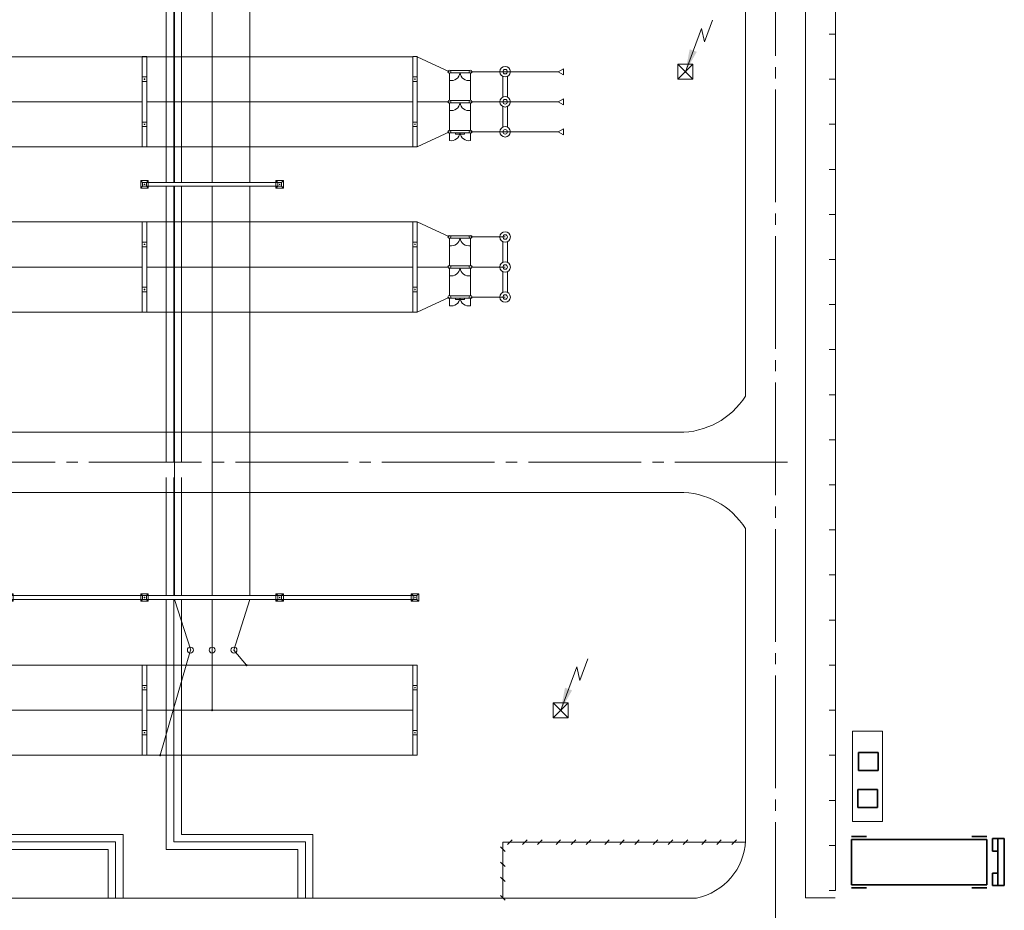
# Model space of a CAD drawing. Header units: millimetres. Extents: x 0 to 594, y 0 to 420.
# Tile 8 of 23: x 154 to 285, y 114 to 233. Entities that reach past the tile are written whole.
import ezdxf

# ---------------------------------------------------------------- set-up
doc = ezdxf.new("R2010")
doc.units = ezdxf.units.MM
for name, pattern in [('K5LT_AXLED', [19.5, 15, -1.5, 1.5, -1.5]), ('K5LT_BASIC', [0]), ('K5LT_DASHED', [6, 4, -2]), ('K5LT_THIN', [0])]:
    doc.linetypes.add(name, pattern=pattern)
doc.layers.add('лотки', color=7, linetype='Continuous')
doc.layers.add('ошиноска 110', color=2, linetype='Continuous', true_color=0xffff00)

# ---------------------------------------------------------------- blocks, each defined once
blk = doc.blocks.new('U116')
at = {"color": 4, "linetype": 'K5LT_THIN', "lineweight": 9, "true_color": 0x00ffff}
for p, q in [((241.76, 224.98), (241.76, 226.97)), ((241.76, 226.97), (243.76, 226.97)), ((243.76, 226.97), (243.76, 224.98)), ((243.76, 224.98), (241.76, 224.98))]:
    blk.add_line(p, q, dxfattribs=at)
blk = doc.blocks.new('U117')
at = {"color": 11, "linetype": 'K5LT_THIN', "lineweight": 9, "true_color": 0xff8080}
blk.add_line((0, 0), (0, 0), dxfattribs=at)
blk.add_line((0, 0), (0, 0), dxfattribs=at)
blk.add_line((0, 0), (0, 0), dxfattribs=at)
blk.add_line((0, 0), (0, 0), dxfattribs=at)
blk.add_line((0, 0), (0, 0), dxfattribs=at)
blk.add_line((0, 0), (0, 0), dxfattribs=at)
blk.add_line((0, 0), (0, 0), dxfattribs=at)
blk.add_line((0, 0), (0, 0), dxfattribs=at)
blk.add_line((0, 0), (0, 0), dxfattribs=at)
blk = doc.blocks.new('U118')
at = {"color": 11, "linetype": 'K5LT_THIN', "lineweight": 9, "true_color": 0xff8080}
blk.add_line((0, 0), (0, 0), dxfattribs=at)
blk.add_line((0, 0), (0, 0), dxfattribs=at)
blk.add_line((0, 0), (0, 0), dxfattribs=at)
blk.add_line((0, 0), (0, 0), dxfattribs=at)
blk.add_line((0, 0), (0, 0), dxfattribs=at)
blk.add_line((0, 0), (0, 0), dxfattribs=at)
blk.add_line((0, 0), (0, 0), dxfattribs=at)
blk.add_line((0, 0), (0, 0), dxfattribs=at)
blk.add_line((0, 0), (0, 0), dxfattribs=at)
blk = doc.blocks.new('U122')
at = {"color": 4, "linetype": 'K5LT_THIN', "lineweight": 9, "true_color": 0x00ffff}
for p, q in [((225.16, 139.98), (225.16, 141.97)), ((225.16, 141.97), (227.16, 141.97)), ((227.16, 141.97), (227.16, 139.98)), ((227.16, 139.98), (225.16, 139.98))]:
    blk.add_line(p, q, dxfattribs=at)
blk = doc.blocks.new('U123')
at = {"color": 11, "linetype": 'K5LT_THIN', "lineweight": 9, "true_color": 0xff8080}
blk.add_line((0, 0), (0, 0), dxfattribs=at)
blk.add_line((0, 0), (0, 0), dxfattribs=at)
blk.add_line((0, 0), (0, 0), dxfattribs=at)
blk.add_line((0, 0), (0, 0), dxfattribs=at)
blk.add_line((0, 0), (0, 0), dxfattribs=at)
blk.add_line((0, 0), (0, 0), dxfattribs=at)
blk.add_line((0, 0), (0, 0), dxfattribs=at)
blk.add_line((0, 0), (0, 0), dxfattribs=at)
blk.add_line((0, 0), (0, 0), dxfattribs=at)
blk = doc.blocks.new('U124')
at = {"color": 11, "linetype": 'K5LT_THIN', "lineweight": 9, "true_color": 0xff8080}
blk.add_line((0, 0), (0, 0), dxfattribs=at)
blk.add_line((0, 0), (0, 0), dxfattribs=at)
blk.add_line((0, 0), (0, 0), dxfattribs=at)
blk.add_line((0, 0), (0, 0), dxfattribs=at)
blk.add_line((0, 0), (0, 0), dxfattribs=at)
blk.add_line((0, 0), (0, 0), dxfattribs=at)
blk.add_line((0, 0), (0, 0), dxfattribs=at)
blk.add_line((0, 0), (0, 0), dxfattribs=at)
blk.add_line((0, 0), (0, 0), dxfattribs=at)
blk = doc.blocks.new('U136')
at = {"color": 3, "linetype": 'K5LT_BASIC', "lineweight": 35, "true_color": 0x00ff00}
for p, q in [((268.32, 130.43), (265.72, 130.43)), ((265.72, 130.43), (265.72, 128.03)), ((268.32, 128.03), (268.32, 130.43)), ((265.72, 128.03), (268.32, 128.03))]:
    blk.add_line(p, q, dxfattribs=at)
blk = doc.blocks.new('U137')
at = {"color": 3, "linetype": 'K5LT_BASIC', "lineweight": 35, "true_color": 0x00ff00}
for p, q in [((268.42, 135.36), (265.82, 135.36)), ((265.82, 135.36), (265.82, 132.96)), ((268.42, 132.96), (268.42, 135.36)), ((265.82, 132.96), (268.42, 132.96))]:
    blk.add_line(p, q, dxfattribs=at)
blk = doc.blocks.new('U138')
at = {"color": 4, "linetype": 'K5LT_THIN', "lineweight": 9, "true_color": 0x00ffff}
for p, q in [((269, 138.18), (265, 138.18)), ((265, 138.18), (265, 126.18)), ((269, 126.18), (269, 138.18)), ((265, 126.18), (269, 126.18))]:
    blk.add_line(p, q, dxfattribs=at)
blk = doc.blocks.new('U153')
at = {"color": 4, "linetype": 'K5LT_THIN', "lineweight": 9, "true_color": 0x00ffff}
for p, q in [((170.46, 215.98), (170.46, 227.98)), ((171.06, 227.98), (170.46, 227.98)), ((171.06, 227.98), (171.06, 215.98)), ((170.46, 224.68), (170.46, 225.28)), ((170.46, 225.28), (171.06, 225.28)), ((171.06, 224.68), (170.46, 224.68)), ((170.83, 224.98), (170.69, 224.98)), ((170.76, 225.05), (170.76, 224.91)), ((171.06, 225.28), (171.06, 224.68)), ((170.46, 218.68), (170.46, 219.28)), ((170.46, 219.28), (171.06, 219.28)), ((170.83, 218.98), (170.69, 218.98)), ((170.76, 219.05), (170.76, 218.91)), ((171.06, 219.28), (171.06, 218.68)), ((171.06, 218.68), (170.46, 218.68)), ((171.06, 215.98), (170.46, 215.98))]:
    blk.add_line(p, q, dxfattribs=at)
blk = doc.blocks.new('U154')
at = {"color": 4, "linetype": 'K5LT_THIN', "lineweight": 9, "true_color": 0x00ffff}
for p, q in [((206.46, 215.98), (206.46, 227.98)), ((207.06, 227.98), (206.46, 227.98)), ((207.06, 227.98), (207.06, 215.98)), ((206.46, 224.68), (206.46, 225.28)), ((206.46, 225.28), (207.06, 225.28)), ((207.06, 224.68), (206.46, 224.68)), ((206.83, 224.98), (206.69, 224.98)), ((206.76, 225.05), (206.76, 224.91)), ((207.06, 225.28), (207.06, 224.68)), ((206.46, 218.68), (206.46, 219.28)), ((206.46, 219.28), (207.06, 219.28)), ((206.83, 218.98), (206.69, 218.98)), ((206.76, 219.05), (206.76, 218.91)), ((207.06, 219.28), (207.06, 218.68)), ((207.06, 218.68), (206.46, 218.68)), ((207.06, 215.98), (206.46, 215.98))]:
    blk.add_line(p, q, dxfattribs=at)
blk = doc.blocks.new('U157')
at = {"color": 4, "linetype": 'K5LT_THIN', "lineweight": 9, "true_color": 0x00ffff}
for p, q in [((170.46, 134.98), (170.46, 146.98)), ((171.06, 146.98), (170.46, 146.98)), ((171.06, 146.98), (171.06, 134.98)), ((170.46, 143.68), (170.46, 144.28)), ((170.46, 144.28), (171.06, 144.28)), ((171.06, 144.28), (171.06, 143.68)), ((171.06, 143.68), (170.46, 143.68)), ((170.83, 143.98), (170.69, 143.98)), ((170.76, 144.05), (170.76, 143.91)), ((170.46, 137.68), (170.46, 138.28)), ((170.46, 138.28), (171.06, 138.28)), ((171.06, 137.68), (170.46, 137.68)), ((170.83, 137.98), (170.69, 137.98)), ((170.76, 138.05), (170.76, 137.91)), ((171.06, 138.28), (171.06, 137.68)), ((171.06, 134.98), (170.46, 134.98))]:
    blk.add_line(p, q, dxfattribs=at)
blk = doc.blocks.new('U158')
at = {"color": 4, "linetype": 'K5LT_THIN', "lineweight": 9, "true_color": 0x00ffff}
for p, q in [((206.46, 134.98), (206.46, 146.98)), ((207.06, 146.98), (206.46, 146.98)), ((207.06, 146.98), (207.06, 134.98)), ((206.46, 143.68), (206.46, 144.28)), ((206.46, 144.28), (207.06, 144.28)), ((207.06, 144.28), (207.06, 143.68)), ((207.06, 143.68), (206.46, 143.68)), ((206.83, 143.98), (206.69, 143.98)), ((206.76, 144.05), (206.76, 143.91)), ((206.46, 137.68), (206.46, 138.28)), ((206.46, 138.28), (207.06, 138.28)), ((207.06, 137.68), (206.46, 137.68)), ((206.83, 137.98), (206.69, 137.98)), ((206.76, 138.05), (206.76, 137.91)), ((207.06, 138.28), (207.06, 137.68)), ((207.06, 134.98), (206.46, 134.98))]:
    blk.add_line(p, q, dxfattribs=at)
blk = doc.blocks.new('U269')
at = {"color": 4, "linetype": 'K5LT_THIN', "lineweight": 9, "true_color": 0x00ffff}
for p, q in [((170.46, 193.98), (170.46, 205.98)), ((171.06, 205.98), (170.46, 205.98)), ((171.06, 205.98), (171.06, 193.98)), ((170.46, 202.68), (170.46, 203.28)), ((170.46, 203.28), (171.06, 203.28)), ((171.06, 203.28), (171.06, 202.68)), ((171.06, 202.68), (170.46, 202.68)), ((170.83, 202.98), (170.69, 202.98)), ((170.76, 203.05), (170.76, 202.91)), ((170.46, 196.68), (170.46, 197.28)), ((170.46, 197.28), (171.06, 197.28)), ((171.06, 196.68), (170.46, 196.68)), ((170.83, 196.98), (170.69, 196.98)), ((170.76, 197.05), (170.76, 196.91)), ((171.06, 197.28), (171.06, 196.68)), ((171.06, 193.98), (170.46, 193.98))]:
    blk.add_line(p, q, dxfattribs=at)
blk = doc.blocks.new('U270')
at = {"color": 4, "linetype": 'K5LT_THIN', "lineweight": 9, "true_color": 0x00ffff}
for p, q in [((206.46, 193.98), (206.46, 205.98)), ((207.06, 205.98), (206.46, 205.98)), ((207.06, 205.98), (207.06, 193.98)), ((206.46, 202.68), (206.46, 203.28)), ((206.46, 203.28), (207.06, 203.28)), ((207.06, 203.28), (207.06, 202.68)), ((207.06, 202.68), (206.46, 202.68)), ((206.83, 202.98), (206.69, 202.98)), ((206.76, 203.05), (206.76, 202.91)), ((206.46, 196.68), (206.46, 197.28)), ((206.46, 197.28), (207.06, 197.28)), ((207.06, 196.68), (206.46, 196.68)), ((206.83, 196.98), (206.69, 196.98)), ((206.76, 197.05), (206.76, 196.91)), ((207.06, 197.28), (207.06, 196.68)), ((207.06, 193.98), (206.46, 193.98))]:
    blk.add_line(p, q, dxfattribs=at)
blk = doc.blocks.new('U318')
at = {"color": 4, "linetype": 'K5LT_THIN', "lineweight": 9, "true_color": 0x00ffff}
for p, q in [((170.51, 211.23), (170.26, 211.48)), ((170.51, 211.23), (170.26, 211.48)), ((171.26, 211.48), (170.26, 211.48)), ((170.26, 211.48), (170.26, 210.98)), ((171.26, 211.48), (170.26, 211.48)), ((170.26, 211.48), (170.26, 211.23)), ((188.51, 211.23), (170.51, 211.23)), ((171.01, 211.23), (170.51, 211.23)), ((170.51, 211.23), (170.51, 210.73)), ((171.01, 211.23), (170.51, 211.23)), ((170.51, 211.23), (170.51, 210.73)), ((170.76, 211.05), (170.76, 210.91)), ((170.76, 211.05), (170.76, 210.91)), ((171.01, 211.23), (171.26, 211.48)), ((171.01, 211.23), (171.26, 211.48)), ((171.01, 210.73), (171.01, 211.23)), ((171.01, 210.73), (171.01, 211.23)), ((171.26, 211.23), (171.26, 211.48)), ((171.26, 210.48), (171.26, 211.48)), ((188.51, 211.23), (188.26, 211.48)), ((189.26, 211.48), (188.26, 211.48)), ((188.26, 211.48), (188.26, 211.23)), ((188.51, 211.23), (188.26, 211.48)), ((188.51, 211.23), (188.26, 211.48)), ((189.26, 211.48), (188.26, 211.48)), ((188.26, 211.48), (188.26, 210.98)), ((189.26, 211.48), (188.26, 211.48)), ((188.26, 211.48), (188.26, 211.23)), ((188.51, 211.23), (188.26, 211.48)), ((188.51, 211.23), (188.26, 211.48)), ((189.26, 211.48), (188.26, 211.48)), ((188.26, 211.48), (188.26, 210.98)), ((189.26, 211.48), (188.26, 211.48)), ((188.26, 211.48), (188.26, 211.23)), ((189.01, 211.23), (188.51, 211.23)), ((188.51, 211.23), (188.51, 210.73)), ((189.01, 211.23), (188.51, 211.23)), ((188.51, 211.23), (188.51, 210.73)), ((189.01, 211.23), (188.51, 211.23)), ((188.51, 211.23), (188.51, 210.73)), ((189.01, 211.23), (188.51, 211.23)), ((188.51, 211.23), (188.51, 210.73)), ((189.01, 211.23), (188.51, 211.23)), ((188.51, 211.23), (188.51, 210.73)), ((188.76, 211.05), (188.76, 210.91)), ((188.76, 211.05), (188.76, 210.91)), ((188.76, 211.05), (188.76, 210.91)), ((188.76, 211.05), (188.76, 210.91)), ((188.76, 211.05), (188.76, 210.91)), ((189.01, 211.23), (189.26, 211.48)), ((189.01, 211.23), (189.26, 211.48)), ((189.01, 211.23), (189.26, 211.48)), ((189.01, 211.23), (189.26, 211.48)), ((189.01, 211.23), (189.26, 211.48)), ((189.01, 210.73), (189.01, 211.23)), ((189.01, 210.73), (189.01, 211.23)), ((189.01, 210.73), (189.01, 211.23)), ((189.01, 210.73), (189.01, 211.23)), ((189.01, 210.73), (189.01, 211.23)), ((189.26, 210.48), (189.26, 211.48)), ((189.26, 211.23), (189.26, 211.48)), ((189.26, 210.48), (189.26, 211.48)), ((189.26, 211.23), (189.26, 211.48)), ((189.26, 210.48), (189.26, 211.48)), ((170.26, 210.98), (170.26, 210.48)), ((170.51, 210.73), (170.26, 210.48)), ((170.51, 210.73), (170.26, 210.48)), ((170.26, 210.73), (170.26, 210.48)), ((170.26, 210.48), (171.26, 210.48)), ((170.51, 210.73), (188.51, 210.73)), ((170.51, 210.73), (171.01, 210.73)), ((170.51, 210.73), (171.01, 210.73)), ((170.83, 210.98), (170.69, 210.98)), ((170.83, 210.98), (170.69, 210.98)), ((171.01, 210.73), (171.26, 210.48)), ((171.01, 210.73), (171.26, 210.48)), ((171.26, 210.48), (171.26, 210.73)), ((188.26, 210.98), (188.26, 210.48)), ((188.26, 210.98), (188.26, 210.48)), ((188.51, 210.73), (188.26, 210.48)), ((188.26, 210.73), (188.26, 210.48)), ((188.51, 210.73), (188.26, 210.48)), ((188.51, 210.73), (188.26, 210.48)), ((188.26, 210.73), (188.26, 210.48)), ((188.51, 210.73), (188.26, 210.48)), ((188.51, 210.73), (188.26, 210.48)), ((188.26, 210.73), (188.26, 210.48)), ((188.26, 210.48), (189.26, 210.48)), ((188.26, 210.48), (189.26, 210.48)), ((188.26, 210.48), (189.26, 210.48)), ((188.26, 210.48), (189.26, 210.48)), ((188.26, 210.48), (189.26, 210.48)), ((188.51, 210.73), (189.01, 210.73)), ((188.51, 210.73), (189.01, 210.73)), ((188.51, 210.73), (189.01, 210.73)), ((188.51, 210.73), (189.01, 210.73)), ((188.51, 210.73), (189.01, 210.73)), ((188.83, 210.98), (188.69, 210.98)), ((188.83, 210.98), (188.69, 210.98)), ((188.83, 210.98), (188.69, 210.98)), ((188.83, 210.98), (188.69, 210.98)), ((188.83, 210.98), (188.69, 210.98)), ((189.01, 210.73), (189.26, 210.48)), ((189.01, 210.73), (189.26, 210.48)), ((189.01, 210.73), (189.26, 210.48)), ((189.01, 210.73), (189.26, 210.48)), ((189.01, 210.73), (189.26, 210.48)), ((189.26, 210.48), (189.26, 210.73)), ((189.26, 210.48), (189.26, 210.73))]:
    blk.add_line(p, q, dxfattribs=at)
blk = doc.blocks.new('U319')
at = {"color": 4, "linetype": 'K5LT_THIN', "lineweight": 9, "true_color": 0x00ffff}
for p, q in [((188.51, 156.23), (188.26, 156.48)), ((188.51, 156.23), (188.26, 156.48)), ((189.26, 156.48), (188.26, 156.48)), ((188.26, 156.48), (188.26, 155.98)), ((189.26, 156.48), (188.26, 156.48)), ((188.26, 156.48), (188.26, 156.23)), ((188.26, 155.98), (188.26, 155.48)), ((206.51, 156.23), (188.51, 156.23)), ((189.01, 156.23), (188.51, 156.23)), ((188.51, 156.23), (188.51, 155.73)), ((189.01, 156.23), (188.51, 156.23)), ((188.51, 156.23), (188.51, 155.73)), ((188.83, 155.98), (188.69, 155.98)), ((188.83, 155.98), (188.69, 155.98)), ((188.76, 156.05), (188.76, 155.91)), ((188.76, 156.05), (188.76, 155.91)), ((189.01, 156.23), (189.26, 156.48)), ((189.01, 156.23), (189.26, 156.48)), ((189.01, 155.73), (189.01, 156.23)), ((189.01, 155.73), (189.01, 156.23)), ((189.26, 156.23), (189.26, 156.48)), ((189.26, 155.48), (189.26, 156.48)), ((206.51, 156.23), (206.26, 156.48)), ((207.26, 156.48), (206.26, 156.48)), ((206.26, 156.48), (206.26, 156.23)), ((206.51, 156.23), (206.26, 156.48)), ((206.51, 156.23), (206.26, 156.48)), ((207.26, 156.48), (206.26, 156.48)), ((206.26, 156.48), (206.26, 155.98)), ((207.26, 156.48), (206.26, 156.48)), ((206.26, 156.48), (206.26, 156.23)), ((206.51, 156.23), (206.26, 156.48)), ((206.51, 156.23), (206.26, 156.48)), ((207.26, 156.48), (206.26, 156.48)), ((206.26, 156.48), (206.26, 155.98)), ((207.26, 156.48), (206.26, 156.48)), ((206.26, 156.48), (206.26, 156.23)), ((206.26, 155.98), (206.26, 155.48)), ((206.26, 155.98), (206.26, 155.48)), ((207.01, 156.23), (206.51, 156.23)), ((206.51, 156.23), (206.51, 155.73)), ((207.01, 156.23), (206.51, 156.23)), ((206.51, 156.23), (206.51, 155.73)), ((207.01, 156.23), (206.51, 156.23)), ((206.51, 156.23), (206.51, 155.73)), ((207.01, 156.23), (206.51, 156.23)), ((206.51, 156.23), (206.51, 155.73)), ((207.01, 156.23), (206.51, 156.23)), ((206.51, 156.23), (206.51, 155.73)), ((206.83, 155.98), (206.69, 155.98)), ((206.83, 155.98), (206.69, 155.98)), ((206.83, 155.98), (206.69, 155.98)), ((206.83, 155.98), (206.69, 155.98)), ((206.83, 155.98), (206.69, 155.98)), ((206.76, 156.05), (206.76, 155.91)), ((206.76, 156.05), (206.76, 155.91)), ((206.76, 156.05), (206.76, 155.91)), ((206.76, 156.05), (206.76, 155.91)), ((206.76, 156.05), (206.76, 155.91)), ((207.01, 156.23), (207.26, 156.48)), ((207.01, 156.23), (207.26, 156.48)), ((207.01, 156.23), (207.26, 156.48)), ((207.01, 156.23), (207.26, 156.48)), ((207.01, 156.23), (207.26, 156.48)), ((207.01, 155.73), (207.01, 156.23)), ((207.01, 155.73), (207.01, 156.23)), ((207.01, 155.73), (207.01, 156.23)), ((207.01, 155.73), (207.01, 156.23)), ((207.01, 155.73), (207.01, 156.23)), ((207.26, 155.48), (207.26, 156.48)), ((207.26, 156.23), (207.26, 156.48)), ((207.26, 155.48), (207.26, 156.48)), ((207.26, 156.23), (207.26, 156.48)), ((207.26, 155.48), (207.26, 156.48)), ((188.51, 155.73), (188.26, 155.48)), ((188.51, 155.73), (188.26, 155.48)), ((188.26, 155.73), (188.26, 155.48)), ((188.26, 155.48), (189.26, 155.48)), ((188.51, 155.73), (206.51, 155.73)), ((188.51, 155.73), (189.01, 155.73)), ((188.51, 155.73), (189.01, 155.73)), ((189.01, 155.73), (189.26, 155.48)), ((189.01, 155.73), (189.26, 155.48)), ((189.26, 155.48), (189.26, 155.73)), ((206.51, 155.73), (206.26, 155.48)), ((206.26, 155.73), (206.26, 155.48)), ((206.51, 155.73), (206.26, 155.48)), ((206.51, 155.73), (206.26, 155.48)), ((206.26, 155.73), (206.26, 155.48)), ((206.51, 155.73), (206.26, 155.48)), ((206.51, 155.73), (206.26, 155.48)), ((206.26, 155.73), (206.26, 155.48)), ((206.26, 155.48), (207.26, 155.48)), ((206.26, 155.48), (207.26, 155.48)), ((206.26, 155.48), (207.26, 155.48)), ((206.26, 155.48), (207.26, 155.48)), ((206.26, 155.48), (207.26, 155.48)), ((206.51, 155.73), (207.01, 155.73)), ((206.51, 155.73), (207.01, 155.73)), ((206.51, 155.73), (207.01, 155.73)), ((206.51, 155.73), (207.01, 155.73)), ((206.51, 155.73), (207.01, 155.73)), ((207.01, 155.73), (207.26, 155.48)), ((207.01, 155.73), (207.26, 155.48)), ((207.01, 155.73), (207.26, 155.48)), ((207.01, 155.73), (207.26, 155.48)), ((207.01, 155.73), (207.26, 155.48)), ((207.26, 155.48), (207.26, 155.73)), ((207.26, 155.48), (207.26, 155.73))]:
    blk.add_line(p, q, dxfattribs=at)
blk = doc.blocks.new('U320')
at = {"color": 4, "linetype": 'K5LT_THIN', "lineweight": 9, "true_color": 0x00ffff}
for p, q in [((170.51, 156.23), (170.26, 156.48)), ((170.51, 156.23), (170.26, 156.48)), ((171.26, 156.48), (170.26, 156.48)), ((170.26, 156.48), (170.26, 155.98)), ((171.26, 156.48), (170.26, 156.48)), ((170.26, 156.48), (170.26, 156.23)), ((170.26, 155.98), (170.26, 155.48)), ((188.51, 156.23), (170.51, 156.23)), ((171.01, 156.23), (170.51, 156.23)), ((170.51, 156.23), (170.51, 155.73)), ((171.01, 156.23), (170.51, 156.23)), ((170.51, 156.23), (170.51, 155.73)), ((170.83, 155.98), (170.69, 155.98)), ((170.83, 155.98), (170.69, 155.98)), ((170.76, 156.05), (170.76, 155.91)), ((170.76, 156.05), (170.76, 155.91)), ((171.01, 156.23), (171.26, 156.48)), ((171.01, 156.23), (171.26, 156.48)), ((171.01, 155.73), (171.01, 156.23)), ((171.01, 155.73), (171.01, 156.23)), ((171.26, 156.23), (171.26, 156.48)), ((171.26, 155.48), (171.26, 156.48)), ((188.51, 156.23), (188.26, 156.48)), ((189.26, 156.48), (188.26, 156.48)), ((188.26, 156.48), (188.26, 156.23)), ((188.51, 156.23), (188.26, 156.48)), ((188.51, 156.23), (188.26, 156.48)), ((189.26, 156.48), (188.26, 156.48)), ((188.26, 156.48), (188.26, 155.98)), ((189.26, 156.48), (188.26, 156.48)), ((188.26, 156.48), (188.26, 156.23)), ((188.51, 156.23), (188.26, 156.48)), ((188.51, 156.23), (188.26, 156.48)), ((189.26, 156.48), (188.26, 156.48)), ((188.26, 156.48), (188.26, 155.98)), ((189.26, 156.48), (188.26, 156.48)), ((188.26, 156.48), (188.26, 156.23)), ((188.26, 155.98), (188.26, 155.48)), ((188.26, 155.98), (188.26, 155.48)), ((189.01, 156.23), (188.51, 156.23)), ((188.51, 156.23), (188.51, 155.73)), ((189.01, 156.23), (188.51, 156.23)), ((188.51, 156.23), (188.51, 155.73)), ((189.01, 156.23), (188.51, 156.23)), ((188.51, 156.23), (188.51, 155.73)), ((189.01, 156.23), (188.51, 156.23)), ((188.51, 156.23), (188.51, 155.73)), ((189.01, 156.23), (188.51, 156.23)), ((188.51, 156.23), (188.51, 155.73)), ((188.83, 155.98), (188.69, 155.98)), ((188.83, 155.98), (188.69, 155.98)), ((188.83, 155.98), (188.69, 155.98)), ((188.83, 155.98), (188.69, 155.98)), ((188.83, 155.98), (188.69, 155.98)), ((188.76, 156.05), (188.76, 155.91)), ((188.76, 156.05), (188.76, 155.91)), ((188.76, 156.05), (188.76, 155.91)), ((188.76, 156.05), (188.76, 155.91)), ((188.76, 156.05), (188.76, 155.91)), ((189.01, 156.23), (189.26, 156.48)), ((189.01, 156.23), (189.26, 156.48)), ((189.01, 156.23), (189.26, 156.48)), ((189.01, 156.23), (189.26, 156.48)), ((189.01, 156.23), (189.26, 156.48)), ((189.01, 155.73), (189.01, 156.23)), ((189.01, 155.73), (189.01, 156.23)), ((189.01, 155.73), (189.01, 156.23)), ((189.01, 155.73), (189.01, 156.23)), ((189.01, 155.73), (189.01, 156.23)), ((189.26, 155.48), (189.26, 156.48)), ((189.26, 156.23), (189.26, 156.48)), ((189.26, 155.48), (189.26, 156.48)), ((189.26, 156.23), (189.26, 156.48)), ((189.26, 155.48), (189.26, 156.48)), ((170.51, 155.73), (170.26, 155.48)), ((170.51, 155.73), (170.26, 155.48)), ((170.26, 155.73), (170.26, 155.48)), ((170.26, 155.48), (171.26, 155.48)), ((170.51, 155.73), (188.51, 155.73)), ((170.51, 155.73), (171.01, 155.73)), ((170.51, 155.73), (171.01, 155.73)), ((171.01, 155.73), (171.26, 155.48)), ((171.01, 155.73), (171.26, 155.48)), ((171.26, 155.48), (171.26, 155.73)), ((188.51, 155.73), (188.26, 155.48)), ((188.26, 155.73), (188.26, 155.48)), ((188.51, 155.73), (188.26, 155.48)), ((188.51, 155.73), (188.26, 155.48)), ((188.26, 155.73), (188.26, 155.48)), ((188.51, 155.73), (188.26, 155.48)), ((188.51, 155.73), (188.26, 155.48)), ((188.26, 155.73), (188.26, 155.48)), ((188.26, 155.48), (189.26, 155.48)), ((188.26, 155.48), (189.26, 155.48)), ((188.26, 155.48), (189.26, 155.48)), ((188.26, 155.48), (189.26, 155.48)), ((188.26, 155.48), (189.26, 155.48)), ((188.51, 155.73), (189.01, 155.73)), ((188.51, 155.73), (189.01, 155.73)), ((188.51, 155.73), (189.01, 155.73)), ((188.51, 155.73), (189.01, 155.73)), ((188.51, 155.73), (189.01, 155.73)), ((189.01, 155.73), (189.26, 155.48)), ((189.01, 155.73), (189.26, 155.48)), ((189.01, 155.73), (189.26, 155.48)), ((189.01, 155.73), (189.26, 155.48)), ((189.01, 155.73), (189.26, 155.48)), ((189.26, 155.48), (189.26, 155.73)), ((189.26, 155.48), (189.26, 155.73))]:
    blk.add_line(p, q, dxfattribs=at)
blk = doc.blocks.new('U321')
at = {"color": 4, "linetype": 'K5LT_THIN', "lineweight": 9, "true_color": 0x00ffff}
for p, q in [((152.51, 156.23), (152.26, 156.48)), ((152.51, 156.23), (152.26, 156.48)), ((153.26, 156.48), (152.26, 156.48)), ((152.26, 156.48), (152.26, 155.98)), ((153.26, 156.48), (152.26, 156.48)), ((152.26, 156.48), (152.26, 156.23)), ((152.26, 155.98), (152.26, 155.48)), ((170.51, 156.23), (152.51, 156.23)), ((153.01, 156.23), (152.51, 156.23)), ((152.51, 156.23), (152.51, 155.73)), ((153.01, 156.23), (152.51, 156.23)), ((152.51, 156.23), (152.51, 155.73)), ((152.83, 155.98), (152.69, 155.98)), ((152.83, 155.98), (152.69, 155.98)), ((152.76, 156.05), (152.76, 155.91)), ((152.76, 156.05), (152.76, 155.91)), ((153.01, 156.23), (153.26, 156.48)), ((153.01, 156.23), (153.26, 156.48)), ((153.01, 155.73), (153.01, 156.23)), ((153.01, 155.73), (153.01, 156.23)), ((153.26, 156.23), (153.26, 156.48)), ((153.26, 155.48), (153.26, 156.48)), ((170.51, 156.23), (170.26, 156.48)), ((171.26, 156.48), (170.26, 156.48)), ((170.26, 156.48), (170.26, 156.23)), ((170.51, 156.23), (170.26, 156.48)), ((170.51, 156.23), (170.26, 156.48)), ((171.26, 156.48), (170.26, 156.48)), ((170.26, 156.48), (170.26, 155.98)), ((171.26, 156.48), (170.26, 156.48)), ((170.26, 156.48), (170.26, 156.23)), ((170.51, 156.23), (170.26, 156.48)), ((170.51, 156.23), (170.26, 156.48)), ((171.26, 156.48), (170.26, 156.48)), ((170.26, 156.48), (170.26, 155.98)), ((171.26, 156.48), (170.26, 156.48)), ((170.26, 156.48), (170.26, 156.23)), ((170.26, 155.98), (170.26, 155.48)), ((170.26, 155.98), (170.26, 155.48)), ((171.01, 156.23), (170.51, 156.23)), ((170.51, 156.23), (170.51, 155.73)), ((171.01, 156.23), (170.51, 156.23)), ((170.51, 156.23), (170.51, 155.73)), ((171.01, 156.23), (170.51, 156.23)), ((170.51, 156.23), (170.51, 155.73)), ((171.01, 156.23), (170.51, 156.23)), ((170.51, 156.23), (170.51, 155.73)), ((171.01, 156.23), (170.51, 156.23)), ((170.51, 156.23), (170.51, 155.73)), ((170.83, 155.98), (170.69, 155.98)), ((170.83, 155.98), (170.69, 155.98)), ((170.83, 155.98), (170.69, 155.98)), ((170.83, 155.98), (170.69, 155.98)), ((170.83, 155.98), (170.69, 155.98)), ((170.76, 156.05), (170.76, 155.91)), ((170.76, 156.05), (170.76, 155.91)), ((170.76, 156.05), (170.76, 155.91)), ((170.76, 156.05), (170.76, 155.91)), ((170.76, 156.05), (170.76, 155.91)), ((171.01, 156.23), (171.26, 156.48)), ((171.01, 156.23), (171.26, 156.48)), ((171.01, 156.23), (171.26, 156.48)), ((171.01, 156.23), (171.26, 156.48)), ((171.01, 156.23), (171.26, 156.48)), ((171.01, 155.73), (171.01, 156.23)), ((171.01, 155.73), (171.01, 156.23)), ((171.01, 155.73), (171.01, 156.23)), ((171.01, 155.73), (171.01, 156.23)), ((171.01, 155.73), (171.01, 156.23)), ((171.26, 155.48), (171.26, 156.48)), ((171.26, 156.23), (171.26, 156.48)), ((171.26, 155.48), (171.26, 156.48)), ((171.26, 156.23), (171.26, 156.48)), ((171.26, 155.48), (171.26, 156.48)), ((152.51, 155.73), (152.26, 155.48)), ((152.51, 155.73), (152.26, 155.48)), ((152.26, 155.73), (152.26, 155.48)), ((152.26, 155.48), (153.26, 155.48)), ((152.51, 155.73), (170.51, 155.73)), ((152.51, 155.73), (153.01, 155.73)), ((152.51, 155.73), (153.01, 155.73)), ((153.01, 155.73), (153.26, 155.48)), ((153.01, 155.73), (153.26, 155.48)), ((153.26, 155.48), (153.26, 155.73)), ((170.51, 155.73), (170.26, 155.48)), ((170.26, 155.73), (170.26, 155.48)), ((170.51, 155.73), (170.26, 155.48)), ((170.51, 155.73), (170.26, 155.48)), ((170.26, 155.73), (170.26, 155.48)), ((170.51, 155.73), (170.26, 155.48)), ((170.51, 155.73), (170.26, 155.48)), ((170.26, 155.73), (170.26, 155.48)), ((170.26, 155.48), (171.26, 155.48)), ((170.26, 155.48), (171.26, 155.48)), ((170.26, 155.48), (171.26, 155.48)), ((170.26, 155.48), (171.26, 155.48)), ((170.26, 155.48), (171.26, 155.48)), ((170.51, 155.73), (171.01, 155.73)), ((170.51, 155.73), (171.01, 155.73)), ((170.51, 155.73), (171.01, 155.73)), ((170.51, 155.73), (171.01, 155.73)), ((170.51, 155.73), (171.01, 155.73)), ((171.01, 155.73), (171.26, 155.48)), ((171.01, 155.73), (171.26, 155.48)), ((171.01, 155.73), (171.26, 155.48)), ((171.01, 155.73), (171.26, 155.48)), ((171.01, 155.73), (171.26, 155.48)), ((171.26, 155.48), (171.26, 155.73)), ((171.26, 155.48), (171.26, 155.73))]:
    blk.add_line(p, q, dxfattribs=at)
blk = doc.blocks.new('U325')
at = {"color": 4, "linetype": 'K5LT_THIN', "lineweight": 9, "true_color": 0x00ffff}
for p, q in [((211.36, 221.78), (211.36, 220.81)), ((214.04, 222.13), (211.49, 222.13)), ((211.5, 221.83), (214.03, 221.83)), ((214.16, 221.78), (214.16, 220.81))]:
    blk.add_line(p, q, dxfattribs=at)
for centre, radius, start, end in [((211.36, 221.98), 0.2, 0, 180), ((211.36, 221.98), 0.2, 180, 0), ((211.58, 221.99), 1.2, 259.8672, 352.145), ((213.95, 221.99), 1.2, 187.855, 280.1513), ((214.16, 221.98), 0.2, 0, 180), ((214.16, 221.98), 0.2, 180, 0)]:
    blk.add_arc(centre, radius, start, end, dxfattribs=at)
blk = doc.blocks.new('U326')
at = {"color": 4, "linetype": 'K5LT_THIN', "lineweight": 9, "true_color": 0x00ffff}
for p, q in [((211.36, 217.78), (211.36, 216.81)), ((214.04, 218.13), (211.49, 218.13)), ((211.5, 217.83), (214.03, 217.83)), ((212.16, 217.66), (212.16, 217.83)), ((213.36, 217.66), (212.16, 217.66)), ((213.36, 217.83), (213.36, 217.66)), ((214.16, 217.78), (214.16, 216.81))]:
    blk.add_line(p, q, dxfattribs=at)
for centre, radius, start, end in [((211.36, 217.98), 0.2, 0, 180), ((211.36, 217.98), 0.2, 180, 0), ((211.58, 217.99), 1.2, 259.8672, 352.145), ((213.95, 217.99), 1.2, 187.855, 280.1513), ((214.16, 217.98), 0.2, 0, 180), ((214.16, 217.98), 0.2, 180, 0)]:
    blk.add_arc(centre, radius, start, end, dxfattribs=at)
blk = doc.blocks.new('U327')
at = {"color": 4, "linetype": 'K5LT_THIN', "lineweight": 9, "true_color": 0x00ffff}
for p, q in [((211.36, 225.78), (211.36, 224.81)), ((214.04, 226.13), (211.49, 226.13)), ((211.5, 225.83), (214.03, 225.83)), ((214.16, 225.78), (214.16, 224.81))]:
    blk.add_line(p, q, dxfattribs=at)
for centre, radius, start, end in [((211.36, 225.98), 0.2, 0, 180), ((211.36, 225.98), 0.2, 180, 0), ((211.58, 225.99), 1.2, 259.8672, 352.145), ((213.95, 225.99), 1.2, 187.855, 280.1513), ((214.16, 225.98), 0.2, 0, 180), ((214.16, 225.98), 0.2, 180, 0)]:
    blk.add_arc(centre, radius, start, end, dxfattribs=at)
blk = doc.blocks.new('U328')
at = {"color": 4, "linetype": 'K5LT_THIN', "lineweight": 9, "true_color": 0x00ffff}
for p, q in [((211.36, 199.78), (211.36, 198.81)), ((214.04, 200.13), (211.49, 200.13)), ((211.5, 199.83), (214.03, 199.83)), ((214.16, 199.78), (214.16, 198.81))]:
    blk.add_line(p, q, dxfattribs=at)
for centre, radius, start, end in [((211.36, 199.98), 0.2, 0, 180), ((211.36, 199.98), 0.2, 180, 0), ((211.58, 199.99), 1.2, 259.8672, 352.145), ((213.95, 199.99), 1.2, 187.855, 280.1513), ((214.16, 199.98), 0.2, 0, 180), ((214.16, 199.98), 0.2, 180, 0)]:
    blk.add_arc(centre, radius, start, end, dxfattribs=at)
blk = doc.blocks.new('U329')
at = {"color": 4, "linetype": 'K5LT_THIN', "lineweight": 9, "true_color": 0x00ffff}
for p, q in [((211.36, 195.78), (211.36, 194.81)), ((214.04, 196.13), (211.49, 196.13)), ((211.5, 195.83), (214.03, 195.83)), ((212.16, 195.66), (212.16, 195.83)), ((213.36, 195.66), (212.16, 195.66)), ((213.36, 195.83), (213.36, 195.66)), ((214.16, 195.78), (214.16, 194.81))]:
    blk.add_line(p, q, dxfattribs=at)
for centre, radius, start, end in [((211.36, 195.98), 0.2, 0, 180), ((211.36, 195.98), 0.2, 180, 0), ((211.58, 195.99), 1.2, 259.8672, 352.145), ((213.95, 195.99), 1.2, 187.855, 280.1513), ((214.16, 195.98), 0.2, 0, 180), ((214.16, 195.98), 0.2, 180, 0)]:
    blk.add_arc(centre, radius, start, end, dxfattribs=at)
blk = doc.blocks.new('U330')
at = {"color": 4, "linetype": 'K5LT_THIN', "lineweight": 9, "true_color": 0x00ffff}
for p, q in [((211.36, 203.78), (211.36, 202.81)), ((214.04, 204.13), (211.49, 204.13)), ((211.5, 203.83), (214.03, 203.83)), ((214.16, 203.78), (214.16, 202.81))]:
    blk.add_line(p, q, dxfattribs=at)
for centre, radius, start, end in [((211.36, 203.98), 0.2, 0, 180), ((211.36, 203.98), 0.2, 180, 0), ((211.58, 203.99), 1.2, 259.8672, 352.145), ((213.95, 203.99), 1.2, 187.855, 280.1513), ((214.16, 203.98), 0.2, 0, 180), ((214.16, 203.98), 0.2, 180, 0)]:
    blk.add_arc(centre, radius, start, end, dxfattribs=at)
blk = doc.blocks.new('U342')
at = {"color": 3, "linetype": 'K5LT_BASIC', "lineweight": 35, "true_color": 0x00ff00}
for p, q in [((264.88, 124.15), (266.88, 124.15)), ((282.88, 123.75), (264.88, 123.75)), ((264.88, 123.75), (264.88, 117.75)), ((282.88, 124.15), (280.88, 124.15)), ((282.88, 117.75), (282.88, 123.75)), ((264.88, 117.75), (282.88, 117.75)), ((264.88, 117.35), (266.88, 117.35)), ((282.88, 117.35), (280.88, 117.35))]:
    blk.add_line(p, q, dxfattribs=at)
blk = doc.blocks.new('U343')
at = {"color": 3, "linetype": 'K5LT_BASIC', "lineweight": 35, "true_color": 0x00ff00}
for p, q in [((283.65, 123.88), (283.65, 122.21)), ((284.34, 123.88), (283.65, 123.88)), ((284.34, 123.88), (284.34, 117.63)), ((285.21, 123.88), (284.34, 123.88)), ((284.34, 122.21), (284.34, 123.88)), ((285.21, 117.63), (285.21, 123.88)), ((283.65, 122.21), (284.34, 122.21)), ((283.65, 117.63), (283.65, 119.3)), ((283.65, 119.3), (284.34, 119.3)), ((284.34, 119.3), (284.34, 117.63)), ((284.34, 117.63), (283.65, 117.63)), ((284.34, 117.63), (285.21, 117.63))]:
    blk.add_line(p, q, dxfattribs=at)

msp = doc.modelspace()

# ---------------------------------------------------------------- hatches: boundary and pattern name
at = {"true_color": 0x070000}
for points in [[(242.764754, 225.976997), (244.277499, 228.621127), (243.33424, 228.969572)], [(226.164754, 140.976997), (227.677499, 143.621127), (226.73424, 143.969572)]]:
    msp.add_hatch(color=18, dxfattribs=at).paths.add_polyline_path(points)

# ---------------------------------------------------------------- linework, layer by layer
at = {"color": 4, "linetype": 'K5LT_THIN', "lineweight": 9, "true_color": 0x00ffff}
for p, q in [((262.764754, 352.976984), (262.764754, 116.976984)), ((258.764754, 116.007537), (258.764754, 283.740496)), ((250.764754, 283.079347), (250.764754, 182.796997)), ((245.301009, 229.934344), (246.36647, 232.818601)), ((242.764754, 225.976997), (244.895676, 231.74551)), ((244.895676, 231.74551), (245.301009, 229.934344)), ((261.904754, 230.976984), (262.764754, 230.976984)), ((261.904754, 230.976984), (262.764754, 230.976984)), ((243.764754, 226.972997), (241.764754, 224.980997)), ((241.764754, 226.972997), (243.764754, 224.980997)), ((226.52217, 226.376997), (225.829017, 225.976997)), ((226.52217, 225.576997), (225.829017, 225.976997)), ((226.52217, 225.976997), (226.52217, 226.376997)), ((226.52217, 225.976997), (226.52217, 225.576997)), ((211.364896, 224.812685), (211.364896, 222.176997)), ((214.164896, 224.812753), (214.164896, 222.176997)), ((218.463026, 225.345365), (218.463026, 222.60863)), ((219.066482, 225.345365), (219.066482, 222.60863)), ((261.904754, 224.976984), (262.764754, 224.976984)), ((261.904754, 224.976984), (262.764754, 224.976984)), ((226.520869, 222.376997), (225.827715, 221.976997)), ((226.520869, 221.576997), (225.827715, 221.976997)), ((226.520869, 221.976997), (226.520869, 222.376997)), ((226.520869, 221.976997), (226.520869, 221.576997)), ((211.364896, 220.812685), (211.364896, 218.176997)), ((214.164896, 220.812753), (214.164896, 218.176997)), ((218.463026, 221.345365), (218.463026, 218.60863)), ((219.066482, 221.345365), (219.066482, 218.60863)), ((261.904754, 218.976984), (262.764754, 218.976984)), ((261.904754, 218.976984), (262.764754, 218.976984)), ((226.52217, 218.376997), (225.829017, 217.976997)), ((226.52217, 217.576997), (225.829017, 217.976997)), ((226.52217, 217.976997), (226.52217, 218.376997)), ((226.52217, 217.976997), (226.52217, 217.576997)), ((261.904754, 212.976984), (262.764754, 212.976984)), ((261.904754, 212.976984), (262.764754, 212.976984)), ((261.904754, 206.976984), (262.764754, 206.976984)), ((261.904754, 206.976984), (262.764754, 206.976984)), ((218.463026, 203.345365), (218.463026, 200.60863)), ((219.066482, 203.345365), (219.066482, 200.60863)), ((211.364896, 202.812685), (211.364896, 200.176997)), ((214.164896, 202.812753), (214.164896, 200.176997)), ((261.904754, 200.976984), (262.764754, 200.976984)), ((261.904754, 200.976984), (262.764754, 200.976984)), ((218.463026, 199.345365), (218.463026, 196.60863)), ((219.066482, 199.345365), (219.066482, 196.60863)), ((211.364896, 198.812685), (211.364896, 196.176997)), ((214.164896, 198.812753), (214.164896, 196.176997)), ((261.904754, 194.976984), (262.764754, 194.976984)), ((261.904754, 194.976984), (262.764754, 194.976984)), ((261.904754, 188.976984), (262.764754, 188.976984)), ((261.904754, 188.976984), (262.764754, 188.976984)), ((261.904754, 182.976984), (262.764754, 182.976984)), ((261.904754, 182.976984), (262.764754, 182.976984)), ((241.885562, 177.976997), (69.540294, 177.976997)), ((261.904754, 176.976984), (262.764754, 176.976984)), ((261.904754, 176.976984), (262.764754, 176.976984)), ((261.904754, 170.976984), (262.764754, 170.976984)), ((261.904754, 170.976984), (262.764754, 170.976984)), ((241.885562, 169.953474), (69.634362, 169.953474)), ((250.764754, 165.156997), (250.764754, 123.597625)), ((261.904754, 164.976984), (262.764754, 164.976984)), ((261.904754, 164.976984), (262.764754, 164.976984)), ((261.904754, 158.976984), (262.764754, 158.976984)), ((261.904754, 158.976984), (262.764754, 158.976984)), ((261.904754, 152.976984), (262.764754, 152.976984)), ((261.904754, 152.976984), (262.764754, 152.976984)), ((228.701009, 144.934344), (229.76647, 147.818601)), ((261.904754, 146.976984), (262.764754, 146.976984)), ((261.904754, 146.976984), (262.764754, 146.976984)), ((226.164754, 140.976997), (228.295676, 146.74551)), ((228.295676, 146.74551), (228.701009, 144.934344)), ((227.164754, 141.972997), (225.164754, 139.980997)), ((225.164754, 141.972997), (227.164754, 139.980997)), ((261.904754, 140.976984), (262.764754, 140.976984)), ((261.904754, 140.976984), (262.764754, 140.976984)), ((261.904754, 134.976984), (262.764754, 134.976984)), ((261.904754, 134.976984), (262.764754, 134.976984)), ((261.904754, 128.976984), (262.764754, 128.976984)), ((261.904754, 128.976984), (262.764754, 128.976984)), ((224.917157, 123.410341), (218.455258, 123.410341)), ((218.455258, 116.948442), (218.455258, 123.410341)), ((219.696163, 123.710341), (219.096163, 123.110341)), ((221.696163, 123.710341), (221.096163, 123.110341)), ((223.696163, 123.710341), (223.096163, 123.110341)), ((231.379056, 123.410341), (224.917157, 123.410341)), ((226.158062, 123.710341), (225.558062, 123.110341)), ((228.158062, 123.710341), (227.558062, 123.110341)), ((230.158062, 123.710341), (229.558062, 123.110341)), ((237.840956, 123.410341), (231.379056, 123.410341)), ((232.619961, 123.710341), (232.019961, 123.110341)), ((234.619961, 123.710341), (234.019961, 123.110341)), ((236.619961, 123.710341), (236.019961, 123.110341)), ((244.302855, 123.410341), (237.840956, 123.410341)), ((239.08186, 123.710341), (238.48186, 123.110341)), ((241.08186, 123.710341), (240.48186, 123.110341)), ((243.08186, 123.710341), (242.48186, 123.110341)), ((250.764754, 123.410341), (244.302855, 123.410341)), ((245.543759, 123.710341), (244.943759, 123.110341)), ((247.543759, 123.710341), (246.943759, 123.110341)), ((249.543759, 123.710341), (248.943759, 123.110341)), ((218.755258, 122.169436), (218.155258, 122.769436)), ((261.904754, 122.976984), (262.764754, 122.976984)), ((261.904754, 122.976984), (262.764754, 122.976984)), ((218.755258, 120.169436), (218.155258, 120.769436)), ((218.755258, 118.169436), (218.155258, 118.769436)), ((218.455258, 116.007537), (218.455258, 116.948442)), ((261.904754, 116.976984), (262.764754, 116.976984)), ((261.904754, 116.976984), (262.764754, 116.976984)), ((71.290224, 115.976997), (244.239284, 115.976997)), ((218.755258, 115.707537), (218.155258, 116.307537)), ((258.764754, 116.007537), (262.69345, 116.007537))]:
    msp.add_line(p, q, dxfattribs=at)
at = {"color": 2, "linetype": 'K5LT_AXLED', "lineweight": 9, "true_color": 0xffff00}
for p, q in [((254.764754, 111.089089), (254.764754, 283.421713)), ((256.369704, 173.976997), (59.850941, 173.976997))]:
    msp.add_line(p, q, dxfattribs=at)
at = {"color": 4, "linetype": 'K5LT_THIN', "lineweight": 9, "true_color": 0x00ffff}
for centre, radius in [((218.764754, 225.976997), 0.7), ((218.764754, 225.976997), 0.301728), ((242.764754, 225.976997), 0.09025), ((242.764754, 225.976997), 0.09025), ((218.764754, 221.976997), 0.7), ((218.764754, 221.976997), 0.301728), ((218.764754, 217.976997), 0.7), ((218.764754, 217.976997), 0.301728), ((218.764754, 203.976997), 0.7), ((218.764754, 203.976997), 0.301728), ((218.764754, 199.976997), 0.7), ((218.764754, 199.976997), 0.301728), ((218.764754, 195.976997), 0.7), ((218.764754, 195.976997), 0.301728), ((176.864158, 148.976997), 0.4), ((179.764754, 148.976997), 0.4), ((182.670966, 148.976997), 0.4), ((226.164754, 140.976997), 0.09025), ((226.164754, 140.976997), 0.09025)]:
    msp.add_circle(centre, radius, dxfattribs=at)
for centre, radius, start, end in [((242.014309, 188.328254), 10.352058, 269.28740565, 327.70254939), ((242.014309, 159.625741), 10.352058, 32.29745061, 90.71259435), ((242.624643, 123.963761), 8.148341, 281.42913358, 357.42461371)]:
    msp.add_arc(centre, radius, start, end, dxfattribs=at)
at = {"layer": 'лотки', "color": 4, "linetype": 'K5LT_THIN', "lineweight": 9, "true_color": 0x00ffff}
for p, q in [((173.665356, 254.726997), (173.665356, 211.226997)), ((174.665356, 211.226997), (174.665356, 254.726997)), ((175.665356, 211.226997), (175.665356, 254.726997)), ((173.665356, 210.726997), (173.665356, 177.976997)), ((174.665356, 177.976997), (174.665356, 210.726997)), ((175.665356, 177.976997), (175.665356, 210.726997)), ((173.665356, 169.953474), (173.665356, 156.226997)), ((174.665356, 156.226997), (174.665356, 169.953474)), ((175.665356, 156.226997), (175.665356, 169.965111)), ((173.665356, 155.726997), (173.665356, 122.441935)), ((174.665356, 123.441935), (174.665356, 155.726997)), ((175.665356, 124.441935), (175.665356, 155.726997)), ((166.916465, 123.442699), (97.248184, 123.442699)), ((167.916465, 124.442699), (98.248184, 124.442699)), ((166.916465, 115.976997), (166.916465, 123.442699)), ((167.916465, 115.976997), (167.916465, 124.442699)), ((192.17914, 123.441935), (174.665356, 123.441935)), ((193.17914, 124.441935), (175.665356, 124.441935)), ((192.17914, 115.976997), (192.17914, 123.441935)), ((193.17914, 115.976997), (193.17914, 124.441935)), ((165.916465, 122.442699), (96.248184, 122.442699)), ((165.916465, 115.976997), (165.916465, 122.442699)), ((191.17914, 122.441935), (173.665356, 122.441935)), ((191.17914, 115.976997), (191.17914, 122.441935))]:
    msp.add_line(p, q, dxfattribs=at)
at = {"layer": 'лотки', "color": 4, "linetype": 'K5LT_DASHED', "lineweight": 9, "true_color": 0x00ffff}
for p, q in [((173.665356, 177.976997), (173.665356, 169.953474)), ((174.665356, 177.976997), (174.665356, 169.953474)), ((175.665356, 177.976997), (175.665356, 169.654997))]:
    msp.add_line(p, q, dxfattribs=at)
at = {"layer": 'ошиноска 110', "color": 4, "linetype": 'K5LT_THIN', "lineweight": 9, "true_color": 0x00ffff}
for p, q in [((174.764754, 254.726997), (174.764754, 211.226997)), ((179.764754, 211.226997), (179.764754, 254.726997)), ((184.764754, 254.726997), (184.764754, 211.226997)), ((206.464754, 227.976997), (81.064754, 227.976997)), ((207.064754, 227.976997), (211.364896, 225.976997)), ((214.164896, 225.976997), (218.764754, 225.976997)), ((218.764754, 225.976997), (225.829017, 225.976997)), ((117.064754, 221.976997), (170.464754, 221.976997)), ((171.064754, 221.976997), (206.464754, 221.976997)), ((207.064754, 221.976997), (211.364896, 221.976997)), ((214.164896, 221.976997), (218.764754, 221.976997)), ((218.764754, 221.976997), (225.827715, 221.976997)), ((207.064754, 215.976997), (211.364896, 217.976997)), ((214.164896, 217.976997), (218.764754, 217.976997)), ((218.764754, 217.976997), (225.829017, 217.976997)), ((81.064754, 215.976997), (206.464754, 215.976997)), ((174.764754, 210.726997), (174.764754, 156.226997)), ((179.764754, 156.226997), (179.764754, 210.75721)), ((184.764754, 210.726997), (184.764754, 156.226997)), ((206.464754, 205.976997), (81.064754, 205.976997)), ((207.064754, 205.976997), (211.364896, 203.976997)), ((214.164896, 203.976997), (218.764754, 203.976997)), ((117.064754, 199.976997), (170.464754, 199.976997)), ((171.064754, 199.976997), (206.464754, 199.976997)), ((207.064754, 199.976997), (211.364896, 199.976997)), ((214.164896, 199.976997), (218.764754, 199.976997)), ((207.064754, 193.976997), (211.364896, 195.976997)), ((214.164896, 195.976997), (218.764754, 195.976997)), ((81.064754, 193.976997), (206.764754, 193.976997)), ((174.764754, 155.726997), (176.925347, 148.976997)), ((179.764754, 148.976997), (179.764754, 155.726997)), ((184.764754, 155.726997), (182.670966, 148.976997)), ((176.864158, 148.976997), (172.853696, 134.976997)), ((179.764754, 148.976997), (179.764754, 140.976997)), ((182.670966, 148.976997), (184.357654, 146.976997)), ((81.064754, 146.976997), (206.464754, 146.976997)), ((170.464754, 140.976997), (117.064754, 140.976997)), ((206.464754, 140.976997), (171.064754, 140.976997)), ((81.064754, 134.976997), (206.464754, 134.976997))]:
    msp.add_line(p, q, dxfattribs=at)
for centre in [(184.357654, 146.976997), (179.764754, 140.976997), (172.853696, 134.976997)]:
    msp.add_circle(centre, 0.080326, dxfattribs=at)

# ---------------------------------------------------------------- block references
for name, p in [('U153', (0, 0)), ('U154', (0, 0)), ('U116', (0, 0)), ('U327', (0, 0)), ('U117', (242.764754, 225.976997)), ('U118', (242.764754, 225.976997)), ('U325', (0, 0)), ('U326', (0, 0)), ('U318', (0, 0)), ('U269', (0, 0)), ('U270', (0, 0)), ('U330', (0, 0)), ('U328', (0, 0)), ('U329', (0, 0)), ('U321', (0, 0)), ('U320', (0, 0)), ('U319', (0, 0)), ('U157', (0, 0)), ('U158', (0, 0)), ('U122', (0, 0)), ('U123', (226.164754, 140.976997)), ('U124', (226.164754, 140.976997)), ('U138', (0, 0)), ('U137', (0, 0)), ('U136', (0, 0)), ('U342', (0, 0)), ('U343', (0, 0))]:
    msp.add_blockref(name, p)

doc.saveas('drawing.dxf')
